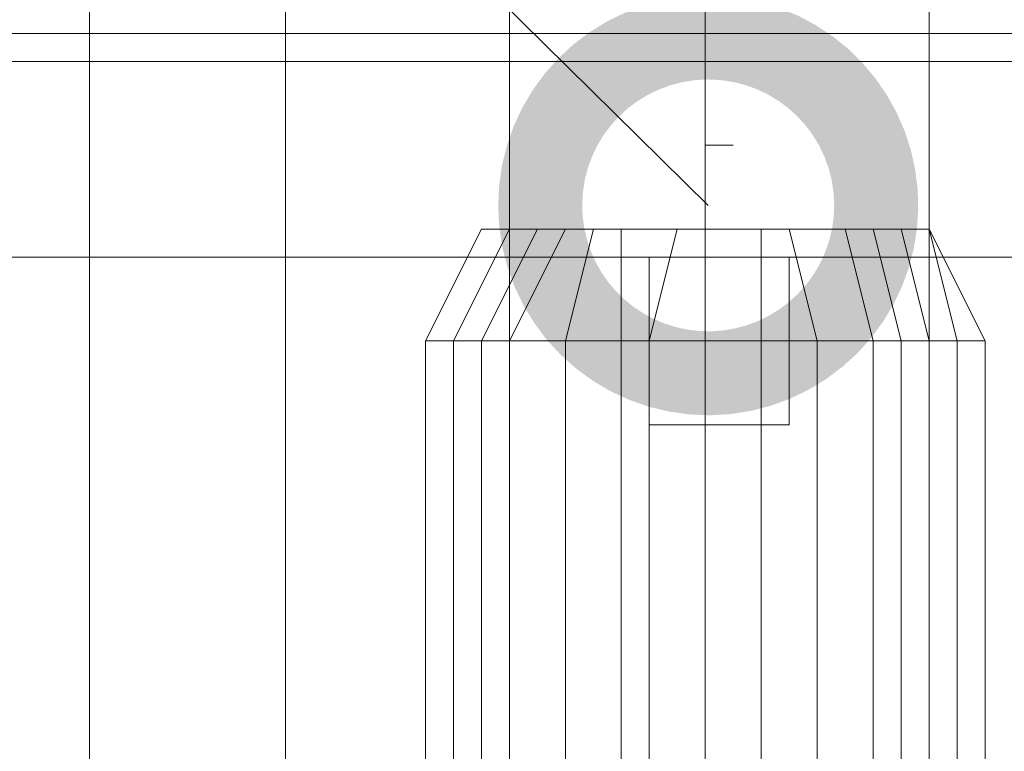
# Model space of a CAD drawing. Header units: inches. Extents: x -79624 to 52587, y -27526 to 10116.
# Tile 239 of 256: x 5760 to 6076, y -7430 to -7195. Entities that reach past the tile are written whole.
import ezdxf
from ezdxf import colors
from ezdxf.entities.mleader import LeaderData, LeaderLine
from ezdxf.math import Vec2, Vec3

# ---------------------------------------------------------------- set-up
doc = ezdxf.new("R2010")
doc.units = ezdxf.units.IN
doc.header["$MEASUREMENT"] = 0
doc.layers.add('- მექანიკური ნაწილი', color=7, linetype='Continuous', lineweight=18)
doc.layers.add('Dimensioning - General', color=7, linetype='Continuous')
doc.styles.add('CT', font='ARIALN.TTF', dxfattribs={"height": 200})
doc.styles.add('GENERATED_STYLE_1', font='txt')
doc.dimstyles.new('GENERATED_STYLE__1', dxfattribs={"dimtxt": 100, "dimasz": 76, "dimexe": 0.18, "dimexo": 0.0625, "dimgap": 0, "dimtad": 0, "dimdec": 0, "dimlfac": 0.1, "dimzin": 0, "dimdsep": 46, "dimtxsty": 'GENERATED_STYLE_1', "dimblk": 'ARROWHEAD_5', "dimblk1": 'ARROWHEAD_5', "dimblk2": 'ARROWHEAD_5', "dimcen": 0.09, "dimse1": 1, "dimse2": 1, "dimclrd": 7, "dimclre": 7, "dimclrt": 7, "dimadec": 0, "dimazin": 0, "dimtfac": 1, "dimtdec": 4, "dimtmove": 0, "dimatfit": 3, "dimfxl": 1, "dimtolj": 1, "dimtzin": 0, "dimarcsym": 0})

# ---------------------------------------------------------------- blocks, each defined once
blk = doc.blocks.new('ARROWHEAD_5')
at = {"linetype": 'Continuous', "lineweight": 0}
blk.add_hatch(color=0, dxfattribs=at).paths.add_polyline_path([(-1, 0.2679), (0, 0), (-1, -0.2679)])
at = {"color": 0, "linetype": 'Continuous', "lineweight": 0}
blk.add_line((0, 0), (-1, 0), dxfattribs=at)
blk = doc.blocks.new('*D249')
at = {"layer": 'Defpoints', "color": 0, "linetype": 'Continuous', "transparency": 16777216}
for p in [(358.56, 209.2), (25258.56, 209.2), (1258.56, -26125.72)]:
    blk.add_point(p, dxfattribs=at)
at = {"layer": 'Dimensioning - General', "color": 7, "linetype": 'Continuous', "lineweight": -2, "transparency": 16777216}
for p, q in [((358.56, 133.2), (358.56, -12795.72)), ((358.56, -26049.72), (358.56, -13148.1))]:
    blk.add_line(p, q, dxfattribs=at)
at = {"layer": 'Dimensioning - General', "color": 7, "linetype": 'Continuous', "lineweight": -2, "transparency": 16777216, "xscale": 76.00000000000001, "yscale": 76.00000000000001, "zscale": 76.00000000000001}
for p, rotation in [((358.56, 209.2), 90), ((358.56, -26125.72), 270)]:
    blk.add_blockref('ARROWHEAD_5', p, dxfattribs=dict(at, rotation=rotation))
at = {"layer": 'Dimensioning - General', "color": 7, "linetype": 'Continuous', "lineweight": 13, "transparency": 16777216, "insert": (358.56, -12971.91), "char_height": 100, "attachment_point": 5, "rotation": 90, "style": 'GENERATED_STYLE_1'}
blk.add_mtext('\\A1;2633', dxfattribs=at)
blk = doc.blocks.new('_DotSmall')
at = {"color": 0, "linetype": 'ByBlock', "const_width": 0.5}
blk.add_lwpolyline([(-0.0625, 0, 1), (0.0625, 0, 1)], format="xyb", close=True, dxfattribs=at)

msp = doc.modelspace()

# ---------------------------------------------------------------- linework, layer by layer
at = {"layer": '- მექანიკური ნაწილი', "color": 7, "lineweight": 0}
for points in [[(5728.96977, -7702.34471), (5782.86193, -7702.34471), (5782.86193, -7199.35115), (5782.86193, -7037.67465), (5845.73613, -7037.67465), (5917.59235, -7037.67465), (5917.59235, -7010.72856), (5845.73613, -7010.72856), (5917.59235, -7010.72856), (5917.59235, -7037.67465), (5980.46655, -7037.67465), (5908.61032, -7037.67465), (5827.77207, -7037.67465), (5764.89788, -7037.67465), (5702.02368, -7037.67465)], [(5755.91585, -7037.67465), (5827.77207, -7037.67465), (5908.61032, -7037.67465), (5980.46655, -7037.67465), (5917.59235, -7037.67465), (5845.73613, -7037.67465), (5845.73613, -7010.72856), (5782.86193, -7010.72856), (5782.86193, -7037.67465), (5845.73613, -7037.67465), (5845.73613, -7010.72856), (5782.86193, -7010.72856), (5782.86193, -7037.67465), (5845.73613, -7037.67465), (5917.59235, -7037.67465), (5845.73613, -7037.67465), (5845.73613, -7199.35115), (5782.86193, -7199.35115), (5782.86193, -7037.67465), (5728.96977, -7037.67465)], [(5728.96977, -7199.35115), (5782.86193, -7199.35115), (5782.86193, -7037.67465), (5845.73613, -7037.67465), (5782.86193, -7037.67465), (5845.73613, -7037.67465), (5782.86193, -7037.67465), (5782.86193, -7010.72856), (5728.96977, -7010.72856), (5782.86193, -7010.72856), (5782.86193, -7037.67465), (5728.96977, -7037.67465)], [(5728.96977, -7046.65667), (5782.86193, -7046.65667), (5845.73613, -7046.65667), (5917.59235, -7046.65667), (5980.46655, -7046.65667), (5908.61032, -7046.65667), (5908.61032, -7037.67465), (5980.46655, -7037.67465), (6052.32277, -7037.67465), (6052.32277, -7010.72856), (6115.19697, -7010.72856), (6115.19697, -7037.67465), (6052.32277, -7037.67465), (5980.46655, -7037.67465), (5980.46655, -7199.35115), (6052.32277, -7199.35115), (6052.32277, -7702.34471), (5980.46655, -7702.34471), (5980.46655, -7855.03918), (5917.59235, -7855.03918), (5917.59235, -7890.96729)], [(5917.59235, -7702.34471), (5917.59235, -7199.35115), (5917.59235, -7037.67465), (5980.46655, -7037.67465), (5980.46655, -7199.35115), (6052.32277, -7199.35115), (6052.32277, -7037.67465), (6115.19697, -7037.67465), (6052.32277, -7037.67465), (6052.32277, -7010.72856), (6115.19697, -7010.72856)], [(6052.32277, -7702.34471), (6052.32277, -7199.35115), (6052.32277, -7037.67465), (5980.46655, -7037.67465), (5980.46655, -7010.72856), (6052.32277, -7010.72856), (5980.46655, -7010.72856), (5980.46655, -7037.67465), (6052.32277, -7037.67465), (6052.32277, -7199.35115), (6115.19697, -7199.35115), (6178.07116, -7199.35115), (6178.07116, -7702.34471)], [(5728.96977, -7199.35115), (5782.86193, -7199.35115), (5782.86193, -7037.67465), (5728.96977, -7037.67465), (5782.86193, -7037.67465), (5728.96977, -7037.67465), (5782.86193, -7037.67465), (5728.96977, -7037.67465)], [(5917.59235, -7890.96729), (5917.59235, -7855.03918), (5845.73613, -7855.03918), (5917.59235, -7855.03918), (5917.59235, -7702.34471), (5980.46655, -7702.34471), (5980.46655, -7199.35115), (5917.59235, -7199.35115), (5845.73613, -7199.35115), (5917.59235, -7199.35115), (5845.73613, -7199.35115), (5845.73613, -7702.34471), (5917.59235, -7702.34471), (5845.73613, -7702.34471), (5782.86193, -7702.34471), (5782.86193, -7199.35115), (5845.73613, -7199.35115), (5782.86193, -7199.35115), (5845.73613, -7199.35115), (5845.73613, -7037.67465), (5782.86193, -7037.67465), (5728.96977, -7037.67465), (5782.86193, -7037.67465), (5728.96977, -7037.67465)], [(5980.46655, -7702.34471), (5980.46655, -7199.35115), (5980.46655, -7037.67465), (5917.59235, -7037.67465), (5908.61032, -7037.67465), (5917.59235, -7037.67465), (5908.61032, -7037.67465), (5917.59235, -7037.67465), (5980.46655, -7037.67465), (5908.61032, -7037.67465), (5827.77207, -7037.67465), (5755.91585, -7037.67465)], [(5917.59235, -7037.67465), (5917.59235, -7199.35115), (5845.73613, -7199.35115), (5845.73613, -7037.67465)], [(5917.59235, -7037.67465), (5917.59235, -7199.35115), (5845.73613, -7199.35115), (5845.73613, -7037.67465)], [(5917.59235, -7037.67465), (5917.59235, -7199.35115), (5980.46655, -7199.35115), (5980.46655, -7037.67465)], [(6115.19697, -7037.67465), (6052.32277, -7037.67465), (6052.32277, -7199.35115), (6115.19697, -7199.35115), (6052.32277, -7199.35115), (6115.19697, -7199.35115), (6052.32277, -7199.35115), (6061.3048, -7199.35115), (6052.32277, -7199.35115), (6061.3048, -7199.35115), (6052.32277, -7199.35115), (6061.3048, -7199.35115), (6052.32277, -7199.35115), (6061.3048, -7199.35115), (6052.32277, -7199.35115), (5980.46655, -7199.35115), (6061.3048, -7199.35115), (6133.16102, -7199.35115)], [(5630.16746, -7890.96729), (5630.16746, -7855.03918), (5639.14949, -7855.03918), (5639.14949, -7702.34471), (5630.16746, -7702.34471), (5639.14949, -7702.34471), (5630.16746, -7702.34471), (5630.16746, -7199.35115), (5639.14949, -7199.35115), (5657.11354, -7199.35115), (5657.11354, -7702.34471), (5639.14949, -7702.34471), (5639.14949, -7199.35115), (5630.16746, -7199.35115), (6339.74766, -7199.35115)], [(6339.74766, -7199.35115), (5630.16746, -7199.35115)], [(5639.14949, -7271.20737), (6330.76563, -7271.20737), (6339.74766, -7199.35115)], [(5639.14949, -7271.20737), (6330.76563, -7271.20737), (6339.74766, -7199.35115)], [(5764.89788, -7199.35115), (5702.02368, -7199.35115)], [(5702.02368, -7199.35115), (5764.89788, -7199.35115)], [(5728.96977, -7199.35115), (5782.86193, -7199.35115), (5845.73613, -7199.35115), (5845.73613, -7702.34471), (5782.86193, -7702.34471), (5845.73613, -7702.34471), (5782.86193, -7702.34471), (5845.73613, -7702.34471), (5845.73613, -7199.35115), (5917.59235, -7199.35115), (5917.59235, -7702.34471), (5908.61032, -7702.34471), (5917.59235, -7702.34471), (5908.61032, -7702.34471), (5917.59235, -7702.34471), (5908.61032, -7702.34471), (5917.59235, -7702.34471), (5908.61032, -7702.34471), (5917.59235, -7702.34471), (5980.46655, -7702.34471), (5908.61032, -7702.34471), (5827.77207, -7702.34471), (5764.89788, -7702.34471), (5702.02368, -7702.34471)], [(5702.02368, -7855.03918), (5764.89788, -7855.03918), (5827.77207, -7855.03918), (5908.61032, -7855.03918), (5980.46655, -7855.03918), (5917.59235, -7855.03918), (5845.73613, -7855.03918), (5845.73613, -7702.34471), (5782.86193, -7702.34471), (5782.86193, -7199.35115), (5728.96977, -7199.35115)], [(5728.96977, -7199.35115), (5782.86193, -7199.35115), (5728.96977, -7199.35115), (5782.86193, -7199.35115), (5728.96977, -7199.35115)], [(5728.96977, -7199.35115), (5782.86193, -7199.35115), (5728.96977, -7199.35115)], [(5737.95179, -7199.35115), (5791.84396, -7199.35115), (5845.73613, -7199.35115), (5917.59235, -7199.35115), (5980.46655, -7199.35115), (5917.59235, -7199.35115), (5917.59235, -7702.34471)], [(5827.77207, -7199.35115), (5755.91585, -7199.35115), (5827.77207, -7199.35115)], [(5755.91585, -7199.35115), (5827.77207, -7199.35115), (5755.91585, -7199.35115)], [(5827.77207, -7199.35115), (5755.91585, -7199.35115)], [(5755.91585, -7199.35115), (5827.77207, -7199.35115)], [(5764.89788, -7199.35115), (5764.89788, -7199.35115)], [(5773.87991, -7199.35115), (5764.89788, -7199.35115)], [(5764.89788, -7199.35115), (5764.89788, -7199.35115)], [(5764.89788, -7199.35115), (5773.87991, -7199.35115)], [(5773.87991, -7199.35115), (5764.89788, -7199.35115)], [(5764.89788, -7199.35115), (5764.89788, -7199.35115)], [(5764.89788, -7199.35115), (5773.87991, -7199.35115)], [(5773.87991, -7199.35115), (5764.89788, -7199.35115)], [(5764.89788, -7199.35115), (5764.89788, -7199.35115)], [(5764.89788, -7199.35115), (5773.87991, -7199.35115)], [(5764.89788, -7199.35115), (5773.87991, -7199.35115)], [(5773.87991, -7199.35115), (5764.89788, -7199.35115)], [(5764.89788, -7199.35115), (5764.89788, -7199.35115)], [(5764.89788, -7199.35115), (5773.87991, -7199.35115)], [(5773.87991, -7199.35115), (5764.89788, -7199.35115)], [(5764.89788, -7199.35115), (5764.89788, -7199.35115)], [(5764.89788, -7199.35115), (5773.87991, -7199.35115)], [(5773.87991, -7199.35115), (5764.89788, -7199.35115)], [(5764.89788, -7199.35115), (5764.89788, -7199.35115)], [(5764.89788, -7199.35115), (5773.87991, -7199.35115)], [(5773.87991, -7199.35115), (5764.89788, -7199.35115)], [(5764.89788, -7199.35115), (5764.89788, -7199.35115)], [(5827.77207, -7199.35115), (5764.89788, -7199.35115)], [(5764.89788, -7199.35115), (5827.77207, -7199.35115)], [(5764.89788, -7199.35115), (5773.87991, -7199.35115)], [(5773.87991, -7199.35115), (5764.89788, -7199.35115)], [(5764.89788, -7199.35115), (5764.89788, -7199.35115)], [(5764.89788, -7199.35115), (5773.87991, -7199.35115)], [(5773.87991, -7199.35115), (5764.89788, -7199.35115)], [(5764.89788, -7199.35115), (5764.89788, -7199.35115)], [(5764.89788, -7199.35115), (5773.87991, -7199.35115)], [(5773.87991, -7199.35115), (5764.89788, -7199.35115)], [(5764.89788, -7199.35115), (5764.89788, -7199.35115)], [(5764.89788, -7199.35115), (5773.87991, -7199.35115)], [(5773.87991, -7199.35115), (5764.89788, -7199.35115)], [(5764.89788, -7199.35115), (5764.89788, -7199.35115)], [(5773.87991, -7199.35115), (5773.87991, -7199.35115)], [(5773.87991, -7199.35115), (5773.87991, -7199.35115)], [(5773.87991, -7199.35115), (5773.87991, -7199.35115)], [(5773.87991, -7199.35115), (5773.87991, -7199.35115)], [(5773.87991, -7199.35115), (5782.86193, -7199.35115)], [(5782.86193, -7199.35115), (5773.87991, -7199.35115)], [(5773.87991, -7199.35115), (5773.87991, -7199.35115)], [(5773.87991, -7199.35115), (5773.87991, -7199.35115)], [(5773.87991, -7199.35115), (5773.87991, -7199.35115)], [(5773.87991, -7199.35115), (5782.86193, -7199.35115)], [(5782.86193, -7199.35115), (5773.87991, -7199.35115)], [(5773.87991, -7199.35115), (5773.87991, -7199.35115)], [(5773.87991, -7199.35115), (5773.87991, -7199.35115)], [(5773.87991, -7199.35115), (5782.86193, -7199.35115)], [(5782.86193, -7199.35115), (5773.87991, -7199.35115)], [(5773.87991, -7199.35115), (5773.87991, -7199.35115)], [(5773.87991, -7199.35115), (5773.87991, -7199.35115)], [(5773.87991, -7199.35115), (5773.87991, -7199.35115)], [(5773.87991, -7199.35115), (5773.87991, -7199.35115)], [(5773.87991, -7199.35115), (5773.87991, -7199.35115)], [(5773.87991, -7199.35115), (5773.87991, -7199.35115)], [(5773.87991, -7199.35115), (5773.87991, -7199.35115)], [(5773.87991, -7199.35115), (5773.87991, -7199.35115)], [(5773.87991, -7199.35115), (5773.87991, -7199.35115)], [(5845.73613, -7199.35115), (5782.86193, -7199.35115)], [(5782.86193, -7199.35115), (5845.73613, -7199.35115)], [(5782.86193, -7199.35115), (5782.86193, -7199.35115)], [(5782.86193, -7199.35115), (5782.86193, -7199.35115)], [(5782.86193, -7199.35115), (5782.86193, -7199.35115)], [(5782.86193, -7199.35115), (5782.86193, -7199.35115)], [(5845.73613, -7702.34471), (5845.73613, -7199.35115), (5782.86193, -7199.35115), (5782.86193, -7702.34471)], [(5908.61032, -7199.35115), (5827.77207, -7199.35115), (5908.61032, -7199.35115)], [(5827.77207, -7199.35115), (5827.77207, -7199.35115)], [(5827.77207, -7199.35115), (5827.77207, -7199.35115)], [(5827.77207, -7199.35115), (5908.61032, -7199.35115), (5827.77207, -7199.35115)], [(5908.61032, -7199.35115), (5827.77207, -7199.35115)], [(5827.77207, -7199.35115), (5908.61032, -7199.35115)], [(5908.61032, -7199.35115), (5827.77207, -7199.35115)], [(5827.77207, -7199.35115), (5908.61032, -7199.35115)], [(5917.59235, -7199.35115), (5845.73613, -7199.35115)], [(5845.73613, -7199.35115), (5917.59235, -7199.35115)], [(5899.6283, -7199.35115), (5899.6283, -7199.35115)], [(5908.61032, -7199.35115), (5899.6283, -7199.35115)], [(5899.6283, -7199.35115), (5899.6283, -7199.35115)], [(5899.6283, -7199.35115), (5908.61032, -7199.35115)], [(5908.61032, -7199.35115), (5899.6283, -7199.35115)], [(5899.6283, -7199.35115), (5899.6283, -7199.35115)], [(5899.6283, -7199.35115), (5908.61032, -7199.35115)], [(5908.61032, -7199.35115), (5899.6283, -7199.35115)], [(5899.6283, -7199.35115), (5899.6283, -7199.35115)], [(5899.6283, -7199.35115), (5908.61032, -7199.35115)], [(5908.61032, -7199.35115), (5899.6283, -7199.35115)], [(5899.6283, -7199.35115), (5899.6283, -7199.35115)], [(5899.6283, -7199.35115), (5908.61032, -7199.35115)], [(5908.61032, -7199.35115), (5899.6283, -7199.35115)], [(5899.6283, -7199.35115), (5899.6283, -7199.35115)], [(5899.6283, -7199.35115), (5908.61032, -7199.35115)], [(5908.61032, -7199.35115), (5899.6283, -7199.35115)], [(5899.6283, -7199.35115), (5899.6283, -7199.35115)], [(5899.6283, -7199.35115), (5908.61032, -7199.35115)], [(5908.61032, -7199.35115), (5899.6283, -7199.35115)], [(5899.6283, -7199.35115), (5899.6283, -7199.35115)], [(5899.6283, -7199.35115), (5908.61032, -7199.35115)], [(5908.61032, -7199.35115), (5899.6283, -7199.35115)], [(5899.6283, -7199.35115), (5899.6283, -7199.35115)], [(5899.6283, -7199.35115), (5908.61032, -7199.35115)], [(5908.61032, -7199.35115), (5899.6283, -7199.35115)], [(5899.6283, -7199.35115), (5899.6283, -7199.35115)], [(5899.6283, -7199.35115), (5908.61032, -7199.35115)], [(5908.61032, -7199.35115), (5899.6283, -7199.35115)], [(5899.6283, -7199.35115), (5899.6283, -7199.35115)], [(5899.6283, -7199.35115), (5908.61032, -7199.35115)], [(5908.61032, -7199.35115), (5899.6283, -7199.35115)], [(5899.6283, -7199.35115), (5899.6283, -7199.35115)], [(5899.6283, -7199.35115), (5908.61032, -7199.35115)], [(5980.46655, -7199.35115), (5908.61032, -7199.35115), (5980.46655, -7199.35115)], [(5908.61032, -7199.35115), (5908.61032, -7199.35115)], [(5908.61032, -7199.35115), (5908.61032, -7199.35115)], [(5908.61032, -7199.35115), (5980.46655, -7199.35115), (5908.61032, -7199.35115)], [(5917.59235, -7199.35115), (5980.46655, -7199.35115), (5908.61032, -7199.35115)], [(5917.59235, -7199.35115), (5980.46655, -7199.35115), (5908.61032, -7199.35115)], [(5908.61032, -7199.35115), (5908.61032, -7199.35115)], [(5908.61032, -7199.35115), (5908.61032, -7199.35115)], [(5908.61032, -7199.35115), (5917.59235, -7199.35115)], [(5917.59235, -7199.35115), (5908.61032, -7199.35115)], [(5908.61032, -7199.35115), (5908.61032, -7199.35115)], [(5908.61032, -7199.35115), (5908.61032, -7199.35115)], [(5908.61032, -7199.35115), (5917.59235, -7199.35115)], [(5917.59235, -7199.35115), (5908.61032, -7199.35115)], [(5908.61032, -7199.35115), (5908.61032, -7199.35115)], [(5908.61032, -7199.35115), (5908.61032, -7199.35115)], [(5908.61032, -7199.35115), (5908.61032, -7199.35115)], [(5908.61032, -7199.35115), (5917.59235, -7199.35115)], [(5917.59235, -7199.35115), (5908.61032, -7199.35115)], [(5908.61032, -7199.35115), (5908.61032, -7199.35115)], [(5908.61032, -7199.35115), (5908.61032, -7199.35115)], [(5908.61032, -7199.35115), (5917.59235, -7199.35115)], [(5917.59235, -7199.35115), (5908.61032, -7199.35115)], [(5908.61032, -7199.35115), (5908.61032, -7199.35115)], [(5908.61032, -7199.35115), (5908.61032, -7199.35115)], [(5908.61032, -7199.35115), (5917.59235, -7199.35115)], [(5917.59235, -7199.35115), (5908.61032, -7199.35115)], [(5908.61032, -7199.35115), (5908.61032, -7199.35115)], [(5908.61032, -7199.35115), (5908.61032, -7199.35115)], [(5908.61032, -7199.35115), (5917.59235, -7199.35115)], [(5917.59235, -7199.35115), (5908.61032, -7199.35115)], [(5908.61032, -7199.35115), (5908.61032, -7199.35115)], [(5908.61032, -7199.35115), (5908.61032, -7199.35115)], [(5908.61032, -7199.35115), (5908.61032, -7199.35115)], [(5908.61032, -7199.35115), (5917.59235, -7199.35115)], [(5917.59235, -7199.35115), (5908.61032, -7199.35115)], [(5908.61032, -7199.35115), (5908.61032, -7199.35115)], [(5908.61032, -7199.35115), (5908.61032, -7199.35115)], [(5908.61032, -7199.35115), (5917.59235, -7199.35115)], [(5917.59235, -7199.35115), (5908.61032, -7199.35115)], [(5908.61032, -7199.35115), (5908.61032, -7199.35115)], [(5908.61032, -7199.35115), (5908.61032, -7199.35115)], [(5917.59235, -7199.35115), (5980.46655, -7199.35115), (5908.61032, -7199.35115)], [(5917.59235, -7199.35115), (5980.46655, -7199.35115), (5908.61032, -7199.35115)], [(5908.61032, -7199.35115), (5908.61032, -7199.35115)], [(5908.61032, -7199.35115), (5917.59235, -7199.35115)], [(5917.59235, -7199.35115), (5908.61032, -7199.35115)], [(5908.61032, -7199.35115), (5908.61032, -7199.35115)], [(5908.61032, -7199.35115), (5908.61032, -7199.35115)], [(5908.61032, -7199.35115), (5917.59235, -7199.35115)], [(5917.59235, -7199.35115), (5908.61032, -7199.35115)], [(5908.61032, -7199.35115), (5908.61032, -7199.35115)], [(5908.61032, -7199.35115), (5908.61032, -7199.35115)], [(5908.61032, -7199.35115), (5908.61032, -7199.35115)], [(5908.61032, -7199.35115), (5917.59235, -7199.35115)], [(5917.59235, -7199.35115), (5908.61032, -7199.35115)], [(5908.61032, -7199.35115), (5908.61032, -7199.35115)], [(5908.61032, -7199.35115), (5908.61032, -7199.35115)], [(5908.61032, -7199.35115), (5917.59235, -7199.35115)], [(5917.59235, -7199.35115), (5908.61032, -7199.35115)], [(5908.61032, -7199.35115), (5908.61032, -7199.35115)], [(5908.61032, -7199.35115), (5908.61032, -7199.35115)], [(5917.59235, -7199.35115), (5917.59235, -7199.35115)], [(5917.59235, -7199.35115), (5917.59235, -7199.35115)], [(5917.59235, -7199.35115), (5917.59235, -7199.35115)], [(5917.59235, -7199.35115), (5917.59235, -7199.35115)], [(5917.59235, -7199.35115), (5917.59235, -7199.35115)], [(5917.59235, -7199.35115), (5917.59235, -7199.35115)], [(5917.59235, -7199.35115), (5917.59235, -7199.35115)], [(5917.59235, -7199.35115), (5917.59235, -7199.35115)], [(5917.59235, -7199.35115), (5917.59235, -7199.35115)], [(5917.59235, -7199.35115), (5917.59235, -7199.35115)], [(5917.59235, -7199.35115), (5917.59235, -7199.35115)], [(5917.59235, -7199.35115), (5917.59235, -7199.35115)], [(6133.16102, -7199.35115), (6061.3048, -7199.35115), (5980.46655, -7199.35115), (6052.32277, -7199.35115), (6061.3048, -7199.35115), (6052.32277, -7199.35115), (6061.3048, -7199.35115), (6052.32277, -7199.35115), (6061.3048, -7199.35115), (6052.32277, -7199.35115), (6061.3048, -7199.35115), (6052.32277, -7199.35115), (5980.46655, -7199.35115), (5917.59235, -7199.35115), (5917.59235, -7702.34471)], [(5980.46655, -7199.35115), (5980.46655, -7199.35115)], [(5980.46655, -7199.35115), (6061.3048, -7199.35115), (5980.46655, -7199.35115)], [(6061.3048, -7199.35115), (5980.46655, -7199.35115), (6061.3048, -7199.35115)], [(5980.46655, -7199.35115), (5980.46655, -7199.35115)], [(6052.32277, -7199.35115), (5980.46655, -7199.35115), (6061.3048, -7199.35115)], [(6052.32277, -7199.35115), (5980.46655, -7199.35115), (6061.3048, -7199.35115)], [(6052.32277, -7199.35115), (5980.46655, -7199.35115), (6061.3048, -7199.35115)], [(6052.32277, -7199.35115), (5980.46655, -7199.35115), (6061.3048, -7199.35115)], [(5980.46655, -7702.34471), (5980.46655, -7199.35115), (6052.32277, -7199.35115), (6052.32277, -7702.34471)], [(5980.46655, -7702.34471), (5980.46655, -7199.35115), (6052.32277, -7199.35115), (6115.19697, -7199.35115), (6052.32277, -7199.35115), (6115.19697, -7199.35115), (6178.07116, -7199.35115), (6115.19697, -7199.35115), (6178.07116, -7199.35115), (6115.19697, -7199.35115), (6115.19697, -7702.34471)], [(5980.46655, -7199.35115), (5980.46655, -7199.35115)], [(5989.44857, -7199.35115), (5980.46655, -7199.35115), (5989.44857, -7199.35115)], [(6115.19697, -7199.35115), (6052.32277, -7199.35115)], [(6061.3048, -7199.35115), (6052.32277, -7199.35115)], [(6052.32277, -7199.35115), (6052.32277, -7199.35115)], [(6052.32277, -7199.35115), (6061.3048, -7199.35115)], [(6061.3048, -7199.35115), (6052.32277, -7199.35115)], [(6052.32277, -7199.35115), (6052.32277, -7199.35115)], [(6052.32277, -7199.35115), (6061.3048, -7199.35115)], [(6061.3048, -7199.35115), (6052.32277, -7199.35115)], [(6052.32277, -7199.35115), (6052.32277, -7199.35115)], [(6052.32277, -7199.35115), (6061.3048, -7199.35115)], [(6061.3048, -7199.35115), (6052.32277, -7199.35115)], [(6052.32277, -7199.35115), (6052.32277, -7199.35115)], [(6052.32277, -7199.35115), (6061.3048, -7199.35115)], [(6052.32277, -7199.35115), (6115.19697, -7199.35115), (6115.19697, -7702.34471)], [(6052.32277, -7199.35115), (6052.32277, -7199.35115)], [(6052.32277, -7199.35115), (6052.32277, -7199.35115)], [(6052.32277, -7199.35115), (6052.32277, -7199.35115)], [(6052.32277, -7199.35115), (6052.32277, -7199.35115)], [(6052.32277, -7199.35115), (6052.32277, -7199.35115)], [(6052.32277, -7199.35115), (6052.32277, -7199.35115)], [(6052.32277, -7199.35115), (6052.32277, -7199.35115)], [(6052.32277, -7199.35115), (6052.32277, -7199.35115)], [(6115.19697, -7199.35115), (6052.32277, -7199.35115), (6052.32277, -7702.34471)], [(6061.3048, -7199.35115), (6061.3048, -7199.35115)], [(6061.3048, -7199.35115), (6133.16102, -7199.35115), (6061.3048, -7199.35115)], [(6133.16102, -7199.35115), (6061.3048, -7199.35115), (6133.16102, -7199.35115)], [(6061.3048, -7199.35115), (6061.3048, -7199.35115)], [(6061.3048, -7199.35115), (6133.16102, -7199.35115)], [(6133.16102, -7199.35115), (6061.3048, -7199.35115)], [(6061.3048, -7199.35115), (6133.16102, -7199.35115)], [(6133.16102, -7199.35115), (6061.3048, -7199.35115)], [(6061.3048, -7199.35115), (6061.3048, -7199.35115)], [(6061.3048, -7199.35115), (6061.3048, -7199.35115)], [(6061.3048, -7199.35115), (6061.3048, -7199.35115)], [(6061.3048, -7199.35115), (6061.3048, -7199.35115)], [(6061.3048, -7199.35115), (6061.3048, -7199.35115)], [(6061.3048, -7199.35115), (6061.3048, -7199.35115)], [(6061.3048, -7199.35115), (6061.3048, -7199.35115)], [(6061.3048, -7199.35115), (6061.3048, -7199.35115)], [(6061.3048, -7199.35115), (6061.3048, -7199.35115)], [(6061.3048, -7199.35115), (6061.3048, -7199.35115)], [(6061.3048, -7199.35115), (6061.3048, -7199.35115)], [(6061.3048, -7199.35115), (6061.3048, -7199.35115)], [(6061.3048, -7199.35115), (6061.3048, -7199.35115)], [(6061.3048, -7199.35115), (6061.3048, -7199.35115)], [(6061.3048, -7199.35115), (6061.3048, -7199.35115)], [(6061.3048, -7199.35115), (6061.3048, -7199.35115)], [(5737.95179, -7208.33317), (5791.84396, -7208.33317), (5845.73613, -7208.33317), (5917.59235, -7208.33317)], [(5917.59235, -7208.33317), (5980.46655, -7208.33317)], [(6052.32277, -7208.33317), (5980.46655, -7208.33317)], [(5980.46655, -7208.33317), (5980.46655, -7208.33317)], [(5989.44857, -7208.33317), (5980.46655, -7208.33317), (5989.44857, -7208.33317)], [(6052.32277, -7208.33317), (6115.19697, -7208.33317), (6178.07116, -7208.33317)], [(5980.46655, -7235.27926), (5980.46655, -7235.27926)], [(5989.44857, -7235.27926), (5980.46655, -7235.27926), (5989.44857, -7235.27926)], [(5980.46655, -7235.27926), (5980.46655, -7235.27926)], [(5989.44857, -7235.27926), (5980.46655, -7235.27926), (5989.44857, -7235.27926)], [(6330.76563, -7271.20737), (5639.14949, -7271.20737), (6330.76563, -7271.20737)]]:
    msp.add_lwpolyline(points, dxfattribs=at)
for points in [[(5908.61032, -7199.35115), (5980.46655, -7199.35115), (5917.59235, -7199.35115), (5845.73613, -7199.35115), (5782.86193, -7199.35115), (5845.73613, -7199.35115), (5917.59235, -7199.35115), (5980.46655, -7199.35115), (5908.61032, -7199.35115), (5827.77207, -7199.35115), (5755.91585, -7199.35115), (5702.02368, -7199.35115), (5648.13152, -7199.35115), (5612.2034, -7199.35115), (5594.23935, -7199.35115), (5585.25732, -7199.35115), (5594.23935, -7199.35115), (5612.2034, -7199.35115), (5648.13152, -7199.35115), (5702.02368, -7199.35115), (5755.91585, -7199.35115), (5827.77207, -7199.35115)], [(5773.87991, -7199.35115), (5764.89788, -7199.35115)], [(5773.87991, -7199.35115), (5782.86193, -7199.35115)], [(5908.61032, -7199.35115), (5899.6283, -7199.35115)]]:
    msp.add_lwpolyline(points, close=True, dxfattribs=at)
at = {"layer": '- მექანიკური ნაწილი', "color": 155, "lineweight": 0, "true_color": 0x4a7095}
for points in [[(5908.61032, -7298.15345), (5899.6283, -7298.15345), (5917.59235, -7262.22534), (5908.61032, -7262.22534), (5890.64627, -7298.15345), (5899.6283, -7298.15345), (5899.6283, -7585.57835)], [(5908.61032, -7585.57835), (5908.61032, -7298.15345), (5899.6283, -7298.15345), (5908.61032, -7298.15345), (5926.57438, -7262.22534), (5917.59235, -7262.22534), (5926.57438, -7262.22534), (5917.59235, -7262.22534), (5899.6283, -7298.15345), (5890.64627, -7298.15345), (5908.61032, -7262.22534), (5917.59235, -7262.22534), (5899.6283, -7298.15345), (5890.64627, -7298.15345), (5890.64627, -7585.57835)], [(5917.59235, -7262.22534), (5899.6283, -7298.15345), (5917.59235, -7262.22534)], [(5917.59235, -7262.22534), (5899.6283, -7298.15345), (5917.59235, -7262.22534)], [(5926.57438, -7262.22534), (5917.59235, -7262.22534), (5899.6283, -7298.15345)], [(5908.61032, -7585.57835), (5908.61032, -7298.15345), (5899.6283, -7298.15345), (5917.59235, -7262.22534), (5926.57438, -7262.22534), (5908.61032, -7298.15345), (5917.59235, -7298.15345), (5917.59235, -7585.57835)], [(5917.59235, -7262.22534), (5899.6283, -7298.15345), (5917.59235, -7262.22534)], [(5917.59235, -7262.22534), (5899.6283, -7298.15345), (5917.59235, -7262.22534)], [(5908.61032, -7298.15345), (5926.57438, -7262.22534)], [(5935.55641, -7262.22534), (5926.57438, -7262.22534), (5908.61032, -7298.15345)], [(5917.59235, -7262.22534), (5908.61032, -7262.22534)], [(5908.61032, -7262.22534), (5917.59235, -7262.22534)], [(5908.61032, -7585.57835), (5908.61032, -7298.15345), (5917.59235, -7298.15345), (5935.55641, -7262.22534), (5926.57438, -7262.22534), (5917.59235, -7262.22534), (5926.57438, -7262.22534), (5908.61032, -7298.15345), (5926.57438, -7262.22534), (5935.55641, -7262.22534), (5926.57438, -7262.22534), (5935.55641, -7262.22534), (5926.57438, -7262.22534), (5935.55641, -7262.22534), (5917.59235, -7298.15345), (5935.55641, -7298.15345), (5944.53844, -7262.22534), (5953.52046, -7262.22534), (5953.52046, -7298.15345), (5962.50249, -7298.15345), (5962.50249, -7585.57835)], [(5935.55641, -7262.22534), (5926.57438, -7262.22534), (5908.61032, -7298.15345), (5917.59235, -7298.15345), (5935.55641, -7262.22534), (5944.53844, -7262.22534), (5953.52046, -7262.22534), (5953.52046, -7298.15345), (5935.55641, -7298.15345), (5953.52046, -7298.15345), (5953.52046, -7262.22534), (5971.48452, -7262.22534), (5953.52046, -7262.22534), (5971.48452, -7262.22534), (5962.50249, -7298.15345), (5953.52046, -7298.15345), (5953.52046, -7262.22534), (5971.48452, -7262.22534), (5980.46655, -7262.22534), (5980.46655, -7298.15345), (5962.50249, -7298.15345), (5953.52046, -7298.15345), (5953.52046, -7262.22534), (5944.53844, -7262.22534), (5953.52046, -7262.22534), (5971.48452, -7262.22534), (5962.50249, -7298.15345), (5980.46655, -7298.15345), (5980.46655, -7262.22534), (5971.48452, -7262.22534), (5980.46655, -7262.22534), (5998.4306, -7262.22534), (5998.4306, -7298.15345), (5980.46655, -7298.15345), (5980.46655, -7262.22534), (5998.4306, -7262.22534), (5998.4306, -7298.15345)], [(5917.59235, -7262.22534), (5908.61032, -7262.22534)], [(5908.61032, -7262.22534), (5917.59235, -7262.22534)], [(5917.59235, -7298.15345), (5935.55641, -7262.22534)], [(5917.59235, -7298.15345), (5935.55641, -7262.22534)], [(5944.53844, -7262.22534), (5935.55641, -7262.22534), (5917.59235, -7298.15345)], [(5917.59235, -7262.22534), (5917.59235, -7262.22534)], [(5917.59235, -7262.22534), (5917.59235, -7262.22534)], [(5917.59235, -7298.15345), (5935.55641, -7262.22534)], [(5917.59235, -7298.15345), (5935.55641, -7262.22534)], [(5917.59235, -7262.22534), (5917.59235, -7262.22534)], [(5917.59235, -7262.22534), (5917.59235, -7262.22534)], [(5935.55641, -7298.15345), (5944.53844, -7262.22534)], [(5935.55641, -7262.22534), (5944.53844, -7262.22534), (5935.55641, -7298.15345)], [(5953.52046, -7262.22534), (5944.53844, -7262.22534), (5935.55641, -7298.15345)], [(5944.53844, -7262.22534), (5935.55641, -7262.22534)], [(5935.55641, -7262.22534), (5944.53844, -7262.22534)], [(5935.55641, -7298.15345), (5944.53844, -7262.22534)], [(5935.55641, -7262.22534), (5944.53844, -7262.22534), (5935.55641, -7298.15345)], [(5935.55641, -7298.15345), (5944.53844, -7262.22534)], [(5953.52046, -7262.22534), (5944.53844, -7262.22534), (5935.55641, -7298.15345)], [(5944.53844, -7262.22534), (5935.55641, -7262.22534)], [(5935.55641, -7262.22534), (5944.53844, -7262.22534)], [(5953.52046, -7262.22534), (5944.53844, -7262.22534)], [(5944.53844, -7262.22534), (5953.52046, -7262.22534)], [(5953.52046, -7298.15345), (5953.52046, -7262.22534)], [(5953.52046, -7298.15345), (5953.52046, -7262.22534)], [(5971.48452, -7262.22534), (5953.52046, -7262.22534)], [(5953.52046, -7262.22534), (5971.48452, -7262.22534)], [(5962.50249, -7298.15345), (5971.48452, -7262.22534)], [(5980.46655, -7262.22534), (5971.48452, -7262.22534), (5962.50249, -7298.15345)], [(5971.48452, -7262.22534), (5980.46655, -7262.22534), (5980.46655, -7298.15345)], [(5980.46655, -7262.22534), (5971.48452, -7262.22534)], [(5971.48452, -7262.22534), (5980.46655, -7262.22534)], [(5980.46655, -7262.22534), (5998.4306, -7262.22534)], [(5998.4306, -7262.22534), (5980.46655, -7262.22534)], [(5998.4306, -7262.22534), (5980.46655, -7262.22534), (5980.46655, -7298.15345)], [(5980.46655, -7298.15345), (5980.46655, -7262.22534)], [(5980.46655, -7262.22534), (5998.4306, -7262.22534)], [(5998.4306, -7262.22534), (5980.46655, -7262.22534)], [(5998.4306, -7298.15345), (5998.4306, -7262.22534)], [(5998.4306, -7262.22534), (6007.41263, -7262.22534)], [(6007.41263, -7262.22534), (5998.4306, -7262.22534)], [(5998.4306, -7298.15345), (5998.4306, -7262.22534)], [(6007.41263, -7262.22534), (5998.4306, -7262.22534), (5998.4306, -7298.15345)], [(5998.4306, -7298.15345), (5998.4306, -7262.22534)], [(5998.4306, -7262.22534), (6007.41263, -7262.22534)], [(6007.41263, -7262.22534), (5998.4306, -7262.22534)], [(6007.41263, -7262.22534), (6025.37669, -7262.22534), (6034.35871, -7298.15345)], [(6016.39466, -7298.15345), (6007.41263, -7262.22534)], [(6007.41263, -7262.22534), (6025.37669, -7262.22534)], [(6025.37669, -7262.22534), (6007.41263, -7262.22534)], [(6016.39466, -7298.15345), (6007.41263, -7262.22534)], [(6025.37669, -7262.22534), (6007.41263, -7262.22534), (6016.39466, -7298.15345)], [(6007.41263, -7262.22534), (6025.37669, -7262.22534), (6034.35871, -7298.15345)], [(6016.39466, -7298.15345), (6007.41263, -7262.22534)], [(6007.41263, -7262.22534), (6025.37669, -7262.22534)], [(6025.37669, -7262.22534), (6007.41263, -7262.22534)], [(6052.32277, -7585.57835), (6052.32277, -7298.15345), (6043.34074, -7298.15345), (6034.35871, -7262.22534), (6043.34074, -7262.22534), (6034.35871, -7262.22534), (6025.37669, -7262.22534), (6034.35871, -7298.15345), (6016.39466, -7298.15345), (6016.39466, -7585.57835)], [(6034.35871, -7298.15345), (6025.37669, -7262.22534)], [(6061.3048, -7585.57835), (6061.3048, -7298.15345), (6052.32277, -7298.15345), (6043.34074, -7262.22534), (6052.32277, -7262.22534), (6061.3048, -7298.15345), (6070.28683, -7298.15345), (6052.32277, -7262.22534), (6061.3048, -7298.15345), (6052.32277, -7298.15345), (6043.34074, -7262.22534), (6052.32277, -7262.22534), (6061.3048, -7298.15345), (6052.32277, -7262.22534), (6043.34074, -7262.22534), (6052.32277, -7298.15345), (6043.34074, -7298.15345), (6034.35871, -7262.22534), (6025.37669, -7262.22534), (6034.35871, -7298.15345), (6034.35871, -7585.57835)], [(6034.35871, -7298.15345), (6025.37669, -7262.22534)], [(6034.35871, -7298.15345), (6025.37669, -7262.22534)], [(6025.37669, -7262.22534), (6034.35871, -7262.22534)], [(6034.35871, -7262.22534), (6025.37669, -7262.22534)], [(6043.34074, -7262.22534), (6034.35871, -7262.22534), (6043.34074, -7298.15345)], [(6034.35871, -7262.22534), (6043.34074, -7262.22534), (6052.32277, -7298.15345)], [(6043.34074, -7298.15345), (6034.35871, -7262.22534)], [(6043.34074, -7298.15345), (6034.35871, -7262.22534)], [(6043.34074, -7262.22534), (6034.35871, -7262.22534), (6043.34074, -7298.15345)], [(6034.35871, -7262.22534), (6043.34074, -7262.22534), (6052.32277, -7298.15345)], [(6034.35871, -7262.22534), (6043.34074, -7262.22534)], [(6043.34074, -7262.22534), (6034.35871, -7262.22534)], [(6043.34074, -7262.22534), (6052.32277, -7262.22534)], [(6052.32277, -7262.22534), (6043.34074, -7262.22534)], [(6061.3048, -7585.57835), (6061.3048, -7298.15345), (6052.32277, -7298.15345), (6043.34074, -7262.22534), (6052.32277, -7262.22534), (6061.3048, -7298.15345), (6070.28683, -7298.15345), (6061.3048, -7298.15345), (6052.32277, -7262.22534), (6070.28683, -7298.15345), (6070.28683, -7585.57835)], [(6052.32277, -7298.15345), (6043.34074, -7262.22534)], [(6052.32277, -7298.15345), (6043.34074, -7262.22534)], [(6043.34074, -7262.22534), (6052.32277, -7262.22534)], [(6052.32277, -7262.22534), (6043.34074, -7262.22534)], [(6052.32277, -7262.22534), (6070.28683, -7298.15345), (6052.32277, -7262.22534)], [(6052.32277, -7262.22534), (6070.28683, -7298.15345), (6052.32277, -7262.22534)], [(6052.32277, -7262.22534), (6052.32277, -7262.22534)], [(6052.32277, -7262.22534), (6070.28683, -7298.15345), (6052.32277, -7262.22534)], [(6052.32277, -7262.22534), (6070.28683, -7298.15345), (6052.32277, -7262.22534)], [(6052.32277, -7262.22534), (6052.32277, -7262.22534)], [(5890.64627, -7298.15345), (5899.6283, -7298.15345)], [(5899.6283, -7585.57835), (5890.64627, -7585.57835), (5890.64627, -7298.15345)], [(5890.64627, -7585.57835), (5890.64627, -7298.15345), (5899.6283, -7298.15345), (5899.6283, -7585.57835)], [(5899.6283, -7298.15345), (5899.6283, -7298.15345)], [(5899.6283, -7585.57835), (5899.6283, -7298.15345), (5899.6283, -7585.57835)], [(5899.6283, -7298.15345), (5899.6283, -7298.15345)], [(5899.6283, -7585.57835), (5899.6283, -7298.15345), (5899.6283, -7585.57835)], [(5899.6283, -7298.15345), (5899.6283, -7298.15345)], [(5899.6283, -7298.15345), (5899.6283, -7298.15345)], [(5899.6283, -7298.15345), (5908.61032, -7298.15345)], [(5899.6283, -7298.15345), (5899.6283, -7298.15345)], [(5899.6283, -7585.57835), (5899.6283, -7298.15345), (5899.6283, -7585.57835)], [(5899.6283, -7298.15345), (5899.6283, -7298.15345)], [(5899.6283, -7585.57835), (5899.6283, -7298.15345), (5899.6283, -7585.57835)], [(5908.61032, -7585.57835), (5899.6283, -7585.57835), (5899.6283, -7298.15345)], [(5908.61032, -7585.57835), (5908.61032, -7298.15345), (5899.6283, -7298.15345), (5908.61032, -7298.15345), (5908.61032, -7585.57835)], [(5899.6283, -7585.57835), (5899.6283, -7298.15345), (5899.6283, -7585.57835), (5899.6283, -7298.15345), (5899.6283, -7585.57835)], [(5899.6283, -7298.15345), (5899.6283, -7298.15345)], [(5899.6283, -7298.15345), (5899.6283, -7298.15345)], [(5917.59235, -7298.15345), (5908.61032, -7298.15345)], [(5908.61032, -7298.15345), (5917.59235, -7298.15345)], [(5917.59235, -7585.57835), (5917.59235, -7298.15345), (5908.61032, -7298.15345), (5908.61032, -7585.57835)], [(5908.61032, -7585.57835), (5908.61032, -7298.15345), (5917.59235, -7298.15345), (5935.55641, -7298.15345), (5935.55641, -7585.57835)], [(5917.59235, -7298.15345), (5935.55641, -7298.15345)], [(5935.55641, -7298.15345), (5917.59235, -7298.15345)], [(5935.55641, -7298.15345), (5917.59235, -7298.15345)], [(5917.59235, -7298.15345), (5917.59235, -7585.57835)], [(5917.59235, -7298.15345), (5917.59235, -7585.57835)], [(5935.55641, -7298.15345), (5917.59235, -7298.15345)], [(5917.59235, -7585.57835), (5917.59235, -7298.15345), (5917.59235, -7585.57835)], [(5935.55641, -7585.57835), (5935.55641, -7298.15345), (5917.59235, -7298.15345), (5917.59235, -7585.57835)], [(5917.59235, -7298.15345), (5935.55641, -7298.15345)], [(5935.55641, -7585.57835), (5953.52046, -7585.57835), (5953.52046, -7298.15345)], [(5935.55641, -7298.15345), (5953.52046, -7298.15345)], [(5953.52046, -7585.57835), (5935.55641, -7585.57835), (5935.55641, -7298.15345)], [(5935.55641, -7585.57835), (5935.55641, -7298.15345), (5953.52046, -7298.15345), (5953.52046, -7585.57835)], [(5953.52046, -7298.15345), (5935.55641, -7298.15345)], [(5935.55641, -7585.57835), (5935.55641, -7298.15345), (5935.55641, -7585.57835), (5935.55641, -7298.15345), (5953.52046, -7298.15345), (5953.52046, -7585.57835)], [(5935.55641, -7585.57835), (5935.55641, -7298.15345), (5953.52046, -7298.15345)], [(5935.55641, -7298.15345), (5953.52046, -7298.15345)], [(5953.52046, -7298.15345), (5953.52046, -7585.57835)], [(5953.52046, -7298.15345), (5953.52046, -7585.57835)], [(5953.52046, -7298.15345), (5962.50249, -7298.15345)], [(5962.50249, -7298.15345), (5953.52046, -7298.15345)], [(5953.52046, -7298.15345), (5953.52046, -7585.57835)], [(5953.52046, -7298.15345), (5953.52046, -7585.57835)], [(5953.52046, -7298.15345), (5962.50249, -7298.15345)], [(5962.50249, -7585.57835), (5953.52046, -7585.57835), (5953.52046, -7298.15345)], [(5962.50249, -7298.15345), (5953.52046, -7298.15345)], [(5980.46655, -7298.15345), (5962.50249, -7298.15345)], [(5962.50249, -7585.57835), (5980.46655, -7585.57835), (5980.46655, -7298.15345)], [(5962.50249, -7298.15345), (5962.50249, -7585.57835)], [(5962.50249, -7298.15345), (5962.50249, -7585.57835)], [(5962.50249, -7298.15345), (5980.46655, -7298.15345)], [(5980.46655, -7585.57835), (5962.50249, -7585.57835), (5962.50249, -7298.15345)], [(5962.50249, -7298.15345), (5962.50249, -7585.57835)], [(5962.50249, -7298.15345), (5962.50249, -7585.57835)], [(5962.50249, -7298.15345), (5980.46655, -7298.15345)], [(5980.46655, -7585.57835), (5962.50249, -7585.57835), (5962.50249, -7298.15345)], [(5980.46655, -7298.15345), (5962.50249, -7298.15345)], [(5980.46655, -7585.57835), (5980.46655, -7298.15345), (5962.50249, -7298.15345), (5962.50249, -7585.57835)], [(5980.46655, -7298.15345), (5980.46655, -7585.57835)], [(5980.46655, -7298.15345), (5998.4306, -7298.15345)], [(5998.4306, -7585.57835), (5980.46655, -7585.57835), (5980.46655, -7298.15345)], [(5998.4306, -7298.15345), (5980.46655, -7298.15345)], [(5980.46655, -7585.57835), (5998.4306, -7585.57835), (5998.4306, -7298.15345)], [(5980.46655, -7298.15345), (5980.46655, -7585.57835)], [(5980.46655, -7298.15345), (5980.46655, -7585.57835)], [(5998.4306, -7298.15345), (5980.46655, -7298.15345)], [(5980.46655, -7585.57835), (5998.4306, -7585.57835), (5998.4306, -7298.15345)], [(5980.46655, -7298.15345), (5980.46655, -7585.57835)], [(5980.46655, -7298.15345), (5998.4306, -7298.15345)], [(5998.4306, -7298.15345), (5980.46655, -7298.15345)], [(5998.4306, -7298.15345), (5998.4306, -7585.57835)], [(5998.4306, -7298.15345), (6016.39466, -7298.15345)], [(6016.39466, -7585.57835), (5998.4306, -7585.57835), (5998.4306, -7298.15345)], [(5998.4306, -7298.15345), (5998.4306, -7585.57835)], [(5998.4306, -7298.15345), (6016.39466, -7298.15345)], [(6016.39466, -7298.15345), (5998.4306, -7298.15345)], [(5998.4306, -7298.15345), (5998.4306, -7585.57835)], [(5998.4306, -7298.15345), (6016.39466, -7298.15345)], [(6016.39466, -7585.57835), (5998.4306, -7585.57835), (5998.4306, -7298.15345)], [(6016.39466, -7298.15345), (5998.4306, -7298.15345)], [(5998.4306, -7585.57835), (6016.39466, -7585.57835), (6016.39466, -7298.15345)], [(5998.4306, -7298.15345), (5998.4306, -7585.57835)], [(5998.4306, -7298.15345), (6016.39466, -7298.15345)], [(6016.39466, -7298.15345), (6016.39466, -7585.57835)], [(6034.35871, -7298.15345), (6016.39466, -7298.15345)], [(6016.39466, -7298.15345), (6016.39466, -7585.57835)], [(6034.35871, -7298.15345), (6016.39466, -7298.15345)], [(6016.39466, -7298.15345), (6016.39466, -7585.57835)], [(6016.39466, -7585.57835), (6016.39466, -7298.15345), (6034.35871, -7298.15345), (6043.34074, -7298.15345), (6043.34074, -7585.57835), (6043.34074, -7298.15345), (6034.35871, -7298.15345), (6034.35871, -7585.57835)], [(6034.35871, -7585.57835), (6034.35871, -7298.15345), (6016.39466, -7298.15345), (6016.39466, -7585.57835)], [(6016.39466, -7585.57835), (6034.35871, -7585.57835), (6034.35871, -7298.15345)], [(6016.39466, -7298.15345), (6034.35871, -7298.15345)], [(6034.35871, -7298.15345), (6016.39466, -7298.15345)], [(6043.34074, -7298.15345), (6034.35871, -7298.15345)], [(6043.34074, -7585.57835), (6043.34074, -7298.15345), (6034.35871, -7298.15345), (6034.35871, -7585.57835)], [(6034.35871, -7585.57835), (6034.35871, -7298.15345), (6034.35871, -7585.57835)], [(6034.35871, -7585.57835), (6034.35871, -7298.15345), (6043.34074, -7298.15345), (6052.32277, -7298.15345), (6052.32277, -7585.57835)], [(6034.35871, -7298.15345), (6043.34074, -7298.15345)], [(6052.32277, -7585.57835), (6043.34074, -7585.57835), (6043.34074, -7298.15345)], [(6052.32277, -7298.15345), (6043.34074, -7298.15345)], [(6052.32277, -7298.15345), (6043.34074, -7298.15345)], [(6043.34074, -7585.57835), (6043.34074, -7298.15345), (6052.32277, -7298.15345), (6052.32277, -7585.57835)], [(6043.34074, -7585.57835), (6043.34074, -7298.15345), (6052.32277, -7298.15345), (6052.32277, -7585.57835)], [(6043.34074, -7585.57835), (6043.34074, -7298.15345), (6043.34074, -7585.57835)], [(6052.32277, -7298.15345), (6043.34074, -7298.15345)], [(6052.32277, -7298.15345), (6061.3048, -7298.15345)], [(6061.3048, -7585.57835), (6052.32277, -7585.57835), (6052.32277, -7298.15345)], [(6061.3048, -7298.15345), (6052.32277, -7298.15345)], [(6052.32277, -7298.15345), (6052.32277, -7585.57835)], [(6052.32277, -7585.57835), (6052.32277, -7298.15345), (6052.32277, -7585.57835)], [(6052.32277, -7298.15345), (6061.3048, -7298.15345)], [(6061.3048, -7298.15345), (6061.3048, -7585.57835)], [(6061.3048, -7298.15345), (6061.3048, -7585.57835)], [(6070.28683, -7298.15345), (6061.3048, -7298.15345)], [(6061.3048, -7298.15345), (6061.3048, -7585.57835)], [(6061.3048, -7298.15345), (6070.28683, -7298.15345)], [(6070.28683, -7298.15345), (6070.28683, -7298.15345)], [(6070.28683, -7585.57835), (6070.28683, -7298.15345), (6070.28683, -7585.57835)], [(6070.28683, -7298.15345), (6070.28683, -7298.15345)], [(6070.28683, -7585.57835), (6070.28683, -7298.15345), (6070.28683, -7585.57835)], [(6070.28683, -7298.15345), (6070.28683, -7298.15345)], [(6070.28683, -7298.15345), (6070.28683, -7298.15345)], [(6070.28683, -7298.15345), (6070.28683, -7298.15345)], [(6070.28683, -7585.57835), (6070.28683, -7298.15345), (6070.28683, -7585.57835)], [(6070.28683, -7298.15345), (6070.28683, -7298.15345)], [(6070.28683, -7585.57835), (6070.28683, -7298.15345), (6070.28683, -7585.57835)], [(6070.28683, -7298.15345), (6070.28683, -7298.15345)], [(6070.28683, -7298.15345), (6070.28683, -7298.15345)]]:
    msp.add_lwpolyline(points, dxfattribs=at)
for points in [[(5908.61032, -7262.22534), (5917.59235, -7262.22534), (5899.6283, -7298.15345), (5890.64627, -7298.15345)], [(5917.59235, -7262.22534), (5908.61032, -7262.22534), (5890.64627, -7298.15345), (5899.6283, -7298.15345)], [(5917.59235, -7262.22534), (5926.57438, -7262.22534), (5908.61032, -7298.15345), (5899.6283, -7298.15345)], [(5980.46655, -7262.22534), (5980.46655, -7298.15345), (5962.50249, -7298.15345), (5971.48452, -7262.22534), (5953.52046, -7262.22534), (5953.52046, -7298.15345), (5962.50249, -7298.15345), (5971.48452, -7262.22534)], [(5971.48452, -7262.22534), (5962.50249, -7298.15345)], [(5998.4306, -7262.22534), (5980.46655, -7262.22534), (5980.46655, -7298.15345), (5998.4306, -7298.15345)], [(6016.39466, -7298.15345), (6007.41263, -7262.22534), (5998.4306, -7262.22534), (6007.41263, -7262.22534), (6016.39466, -7298.15345), (5998.4306, -7298.15345), (5998.4306, -7262.22534), (6007.41263, -7262.22534)], [(6043.34074, -7298.15345), (6034.35871, -7262.22534), (6025.37669, -7262.22534), (6034.35871, -7262.22534), (6043.34074, -7298.15345), (6034.35871, -7298.15345), (6016.39466, -7298.15345), (6007.41263, -7262.22534), (6025.37669, -7262.22534), (6034.35871, -7298.15345)], [(6025.37669, -7262.22534), (6034.35871, -7262.22534)], [(6061.3048, -7298.15345), (6061.3048, -7585.57835), (6070.28683, -7585.57835), (6070.28683, -7298.15345), (6052.32277, -7262.22534), (6061.3048, -7298.15345), (6070.28683, -7298.15345), (6070.28683, -7585.57835), (6061.3048, -7585.57835), (6061.3048, -7298.15345), (6070.28683, -7298.15345), (6052.32277, -7262.22534), (6061.3048, -7298.15345), (6052.32277, -7298.15345)], [(5890.64627, -7585.57835), (5899.6283, -7585.57835), (5899.6283, -7298.15345), (5890.64627, -7298.15345)], [(5899.6283, -7585.57835), (5908.61032, -7585.57835), (5917.59235, -7585.57835), (5917.59235, -7298.15345), (5908.61032, -7298.15345), (5908.61032, -7585.57835)], [(6016.39466, -7298.15345), (6016.39466, -7585.57835), (5998.4306, -7585.57835), (5980.46655, -7585.57835), (5980.46655, -7298.15345), (5998.4306, -7298.15345)], [(6061.3048, -7585.57835), (6070.28683, -7585.57835), (6070.28683, -7298.15345), (6061.3048, -7298.15345)]]:
    msp.add_lwpolyline(points, close=True, dxfattribs=at)
at = {"layer": '- მექანიკური ნაწილი', "color": 254, "lineweight": 0, "true_color": 0xdbdbdb}
for points in [[(5962.50249, -7271.20737), (5962.50249, -7325.09954), (5962.50249, -7271.20737)], [(6007.41263, -7271.20737), (5962.50249, -7271.20737), (6007.41263, -7271.20737)], [(5962.50249, -7271.20737), (5962.50249, -7325.09954), (5962.50249, -7271.20737)], [(6007.41263, -7271.20737), (5962.50249, -7271.20737), (6007.41263, -7271.20737)], [(5962.50249, -7271.20737), (5962.50249, -7271.20737)], [(6007.41263, -7325.09954), (6007.41263, -7271.20737), (6007.41263, -7325.09954)], [(6007.41263, -7271.20737), (6007.41263, -7325.09954), (6007.41263, -7271.20737)], [(5962.50249, -7325.09954), (6007.41263, -7325.09954), (5962.50249, -7325.09954)], [(5962.50249, -7325.09954), (5962.50249, -7325.09954)], [(6007.41263, -7325.09954), (5962.50249, -7325.09954), (6007.41263, -7325.09954)], [(5962.50249, -7325.09954), (5962.50249, -7325.09954)], [(6007.41263, -7325.09954), (6007.41263, -7325.09954)]]:
    msp.add_lwpolyline(points, dxfattribs=at)

# ---------------------------------------------------------------- dimensions: what is measured, and where the dimension line sits
at = {"layer": 'Dimensioning - General', "color": 7, "linetype": 'Continuous', "lineweight": 13}
dim = msp.add_linear_dim(base=(358.55594, 209.20337), p1=(1258.55593, -26125.72241), p2=(25258.55593, 209.20337), angle=90, dimstyle='GENERATED_STYLE__1', dxfattribs=at)
dim.commit()
dim.dimension.update_dxf_attribs({"geometry": '*D249', "text_midpoint": (358.55594, -12971.91402), "dimtype": 160, "text_rotation": 90})

# ---------------------------------------------------------------- leaders
at = {"layer": '- მექანიკური ნაწილი', "color": 7}
ml = msp.add_multileader_mtext('Standard', dxfattribs=at)
ml.set_content('{\\fSylfaen|b1|i0|c0|p18;FDB-ROOF  \\fSylfaen|b0|i0|c0|p18;\\C1;QF-4            \\C7;N2XH FE180 E90-4X2.5}', color=7, style='CT')
ml.set_leader_properties()
ml.set_arrow_properties(name='DOTSMALL')
ml.build(insert=Vec2(0, 0))
ml.multileader.update_dxf_attribs({"has_dogleg": 0, "text_left_attachment_type": 6, "text_right_attachment_type": 6, "dogleg_length": 9, "arrow_head_size": 215.76216})
ctx = ml.context
ctx.base_point, ctx.char_height, ctx.arrow_head_size, ctx.landing_gap_size, ctx.plane_origin = Vec3(4404.3436, -5698.79462), 214.21600799, 215.76216, 71.92072, Vec3(-16312.78055, -26107.8537)
ctx.left_attachment, ctx.right_attachment, ctx.text_align_type = 6, 6, 1
notes = []
notes.append((ctx, [(1, (1, 1, 0), (4395.3436, -5698.79462), (1, 0), 9, [(2, [(5981.41107, -7254.60492)], 0, [])])]))
ctx.mtext.insert, ctx.mtext.width, ctx.mtext.defined_height, ctx.mtext.alignment, ctx.mtext.flow_direction = Vec3(6035.81144, -5441.73541), 3165.613385, 305.10903, 2, 5
for ctx, leaders in notes:
    for number, flags, end, landing, length, lines in leaders:
        leader = LeaderData()
        leader.index, (leader.has_last_leader_line, leader.has_dogleg_vector, leader.attachment_direction) = number, flags
        leader.last_leader_point, leader.dogleg_vector, leader.dogleg_length = Vec3(end), Vec3(landing), length
        for number, points, colour, breaks in lines:
            line = LeaderLine()
            line.index, line.vertices, line.color, line.breaks = number, Vec3.list(points), colors.encode_raw_color(colour), breaks
            leader.lines.append(line)
        ctx.leaders.append(leader)

doc.saveas('drawing.dxf')
